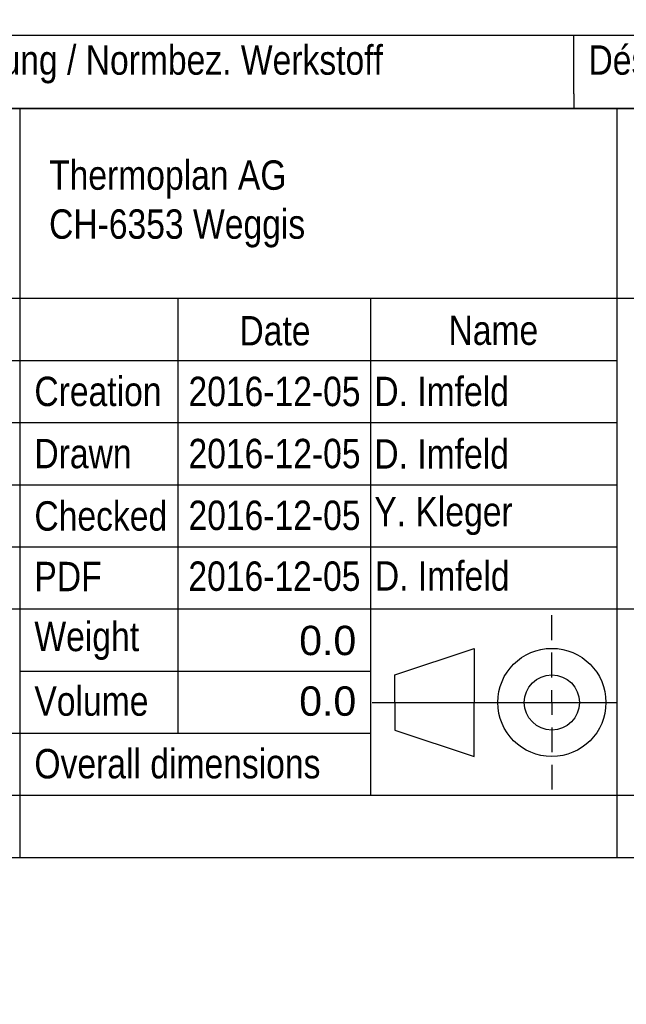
# Model space of a CAD drawing. Header units: millimetres. Extents: x 0 to 287, y 0 to 200.
# Tile 21 of 49: x 150 to 192, y 0 to 67. Entities that reach past the tile are written whole.
import ezdxf
from ezdxf import colors
from ezdxf.entities.mleader import LeaderData, LeaderLine
from ezdxf.math import Vec2, Vec3

# ---------------------------------------------------------------- set-up
doc = ezdxf.new("R2010")
doc.units = ezdxf.units.MM
for name, color, linetype in [('Cartouche', 7, 'Continuous'), ('Défaut', 7, 'Continuous'), ('EBENE_1', 7, 'Continuous'), ('Marges', 7, 'Continuous')]:
    doc.layers.add(name, color=color, linetype=linetype)

# ---------------------------------------------------------------- blocks, each defined once
blk = doc.blocks.new('_DOT')
at = {"color": 0, "linetype": 'ByBlock', "lineweight": -2}
blk.add_line((-0.5, 0), (-1, 0), dxfattribs=at)
at = {"color": 0, "linetype": 'ByBlock', "const_width": 0.5}
blk.add_lwpolyline([(-0.25, 0, 1), (0.25, 0, 1)], format="xyb", close=True, dxfattribs=at)

msp = doc.modelspace()

# ---------------------------------------------------------------- linework, layer by layer
at = {"layer": 'Cartouche', "color": 7, "linetype": 'Continuous'}
for p, q in [((287.0057, 60.9923), (97.0057, 60.9923)), ((150.4656, 60.9922), (150.4656, 9.9922)), ((191.1456, 60.9922), (191.1456, 9.9922)), ((97.0056, 48.07), (153.4656, 48.07)), ((153.4656, 48.07), (287.0056, 48.07)), ((161.2454, 48.07), (161.2454, 18.46)), ((174.3656, 48.07), (174.3656, 26.92)), ((96.943, 43.8323), (150.575, 43.8323)), ((150.4656, 43.84), (191.1456, 43.84)), ((97.0056, 39.61), (150.4656, 39.61)), ((150.4656, 39.61), (191.1456, 39.61)), ((97.0056, 35.38), (150.4656, 35.38)), ((150.4656, 35.38), (191.1456, 35.38)), ((97.0056, 31.15), (150.4656, 31.15)), ((150.4656, 31.15), (191.1456, 31.15)), ((97.0056, 26.92), (150.4656, 26.92)), ((150.4656, 26.92), (287.0056, 26.92)), ((174.3656, 26.92), (174.3656, 14.23)), ((186.7106, 24.7893), (186.7106, 26.4841)), ((176.0059, 22.4318), (181.4112, 24.2362)), ((181.4112, 24.2362), (181.4112, 20.5524)), ((186.7106, 22.2472), (186.7106, 23.9419)), ((150.4656, 22.69), (174.3656, 22.69)), ((176.0059, 20.5524), (176.0059, 22.4318)), ((186.7106, 20.5524), (186.7106, 21.3998)), ((174.4802, 20.5524), (191.1456, 20.5524)), ((176.0059, 20.5524), (176.0059, 18.6731)), ((181.4112, 16.8687), (181.4112, 20.5524)), ((186.7106, 20.5524), (186.7106, 19.7051)), ((186.7106, 18.8577), (186.7106, 17.1629)), ((97.0056, 18.46), (174.3656, 18.46)), ((176.0059, 18.6731), (181.4112, 16.8687)), ((186.7106, 16.3156), (186.7106, 14.6208)), ((97.0056, 14.23), (174.3656, 14.23)), ((174.3656, 14.23), (287.0056, 14.23))]:
    msp.add_line(p, q, dxfattribs=at)
for radius in [3.6837, 1.8794]:
    msp.add_circle((186.7106, 20.5524), radius, dxfattribs=at)
at = {"layer": 'Défaut', "color": 7, "linetype": 'Continuous'}
for p, q in [((97.0056, 65.9923), (287.0056, 65.9923)), ((188.2056, 61.9923), (188.2056, 65.9923)), ((188.2056, 61.9923), (188.2056, 60.9923)), ((97.0056, 60.9923), (287.0056, 60.9923)), ((97.0056, 60.9923), (287.0056, 60.9923)), ((97.0056, 9.9915), (287.0056, 9.9915))]:
    msp.add_line(p, q, dxfattribs=at)
at = {"layer": 'EBENE_1', "color": 7, "linetype": 'Continuous'}
for p, q in [((97.0056, 65.9923), (287.0056, 65.9923)), ((188.2056, 65.9923), (188.2056, 65.9923))]:
    msp.add_line(p, q, dxfattribs=at)
at = {"layer": 'Marges', "color": 7, "linetype": 'Continuous'}
msp.add_line((10, 10), (287, 10), dxfattribs=at)

# ---------------------------------------------------------------- texts
at = {"layer": 'Cartouche', "char_height": 2}
for s, insert, width, attachment_point in [('{\\fArial Narrow|b0||i0||c0|p34;\\C7;\\H2.;\\W1.;Thermoplan AG\\P}{\\fArial Narrow|b0||i0||c0|p34;\\C7;\\H2.;\\W1.;CH-6353 Weggis\\P}', (152.4677, 54.4899), 38.402538, 4), ('{\\fArial Narrow|b0||i0||c0|p34;\\C7;\\H2.;\\W1.;Date}', (167.8514, 45.8476), 12.707557, 5), ('{\\fArial Narrow|b0||i0||c0|p34;\\C7;\\H2.;\\W1.;Name}', (182.7267, 45.8833), 16.373596, 5), ('{\\fArial Narrow|b0||i0||c0|p34;\\C7;\\H2.;\\W1.;D. Imfeld}', (174.6184, 41.7142), 17.844328, 4), ('{\\fArial Narrow|b0||i0||c0|p34;\\C7;\\H2.;\\W1.;Creation}', (151.4677, 41.7181), 9.498687, 4), ('{\\fArial Narrow|b0||i0||c0|p34;\\C7;\\H2.;\\W1.;2016-12-05}', (167.8216, 41.7143), 14.6647, 5), ('{\\fArial Narrow|b0||i0||c0|p34;\\C7;\\H2.;\\W1.;Drawn}', (151.4677, 37.4841), 9.455701, 4), ('{\\fArial Narrow|b0||i0||c0|p34;\\C7;\\H2.;\\W1.;2016-12-05}', (167.8216, 37.4864), 14.6647, 5), ('{\\fArial Narrow|b0||i0||c0|p34;\\C7;\\H2.;\\W1.;D. Imfeld}', (174.6184, 37.4627), 17.928753, 4), ('{\\fArial Narrow|b0||i0||c0|p34;\\C7;\\H2.;\\W1.;Checked}', (151.4677, 33.2362), 9.455701, 4), ('{\\fArial Narrow|b0||i0||c0|p34;\\C7;\\H2.;\\W1.;2016-12-05}', (167.8216, 33.2785), 14.6647, 5), ('{\\fArial Narrow|b0||i0||c0|p34;\\C7;\\H2.;\\W1.;Y. Kleger}', (174.6184, 33.2461), 17.928753, 4), ('{\\fArial Narrow|b0||i0||c0|p34;\\C7;\\H2.;\\W1.;2016-12-05}', (167.8161, 29.1375), 14.653547, 5), ('{\\fArial Narrow|b0||i0||c0|p34;\\C7;\\H2.;\\W1.;D. Imfeld}', (174.6594, 29.1544), 17.88772, 4), ('{\\fArial Narrow|b0||i0||c0|p34;\\C7;\\H2.;\\W1.;PDF}', (151.4677, 29.1267), 9.932518, 4), ('{\\fArial Narrow|b0||i0||c0|p34;\\C7;\\H2.;\\W1.;Weight}', (151.4677, 24.7433), 9.498687, 4), ('{\\fArial|b0||i0||c0|p34;\\C7;\\H2.;\\W1.;0.0}', (173.3877, 24.7598), 12.055307, 6), ('{\\fArial Narrow|b0||i0||c0|p34;\\C7;\\H2.;\\W1.;Volume}', (151.4677, 20.6345), 9.412715, 4), ('{\\fArial|b0||i0||c0|p34;\\C7;\\H2.;\\W1.;0.0}', (173.3877, 20.6313), 12.055307, 6), ('{\\fArial Narrow|b0||i0||c0|p34;\\C7;\\H2.;\\W1.;Overall dimensions}', (151.4677, 16.3693), 23.162671, 4)]:
    msp.add_mtext(s, dxfattribs=dict(at, insert=insert, width=width, attachment_point=attachment_point))
at = {"layer": 'Défaut', "char_height": 2, "width": 47.4, "attachment_point": 4}
for s, insert in [('{\\fArial Narrow|b0||i0||c0|p34;\\C7;\\H2.;\\W1.;Désignation / Handelsname Werkstoff}', (189.2056, 63.9923)), ('{\\fArial Narrow|b0||i0||c0|p34;\\C7;\\H2.;\\W1.;Bezeichnung / Normbez. Werkstoff}', (139.8056, 63.9923))]:
    msp.add_mtext(s, dxfattribs=dict(at, insert=insert))

# ---------------------------------------------------------------- leaders
at = {"layer": 'Cartouche', "color": 7, "linetype": 'Continuous'}
ml = msp.add_multileader_mtext('Standard', dxfattribs=at)
ml.set_content('{\\pxsm0.9;\\fArial|b0||i0||c0|p34;\\W1.;1 / 1\\P}', color=256)
ml.set_leader_properties()
ml.set_arrow_properties(name='DOT')
ml.build(insert=Vec2(0, 0))
ml.multileader.update_dxf_attribs({"leader_type": 0, "dogleg_length": 0, "arrow_head_size": 2})
ctx = ml.context
ctx.base_point, ctx.char_height, ctx.arrow_head_size, ctx.landing_gap_size = Vec3(277.8746, 12.1471), 2, 2, 0.7
ctx.text_align_type = 1
notes = []
notes.append((ctx, [(0, (0, 0, 0), (0, 0), (1, 0), 1, [])]))
ctx.mtext.insert, ctx.mtext.alignment = Vec3(282.1826, 13.1641), 2
for ctx, leaders in notes:
    for number, flags, end, landing, length, lines in leaders:
        leader = LeaderData()
        leader.index, (leader.has_last_leader_line, leader.has_dogleg_vector, leader.attachment_direction) = number, flags
        leader.last_leader_point, leader.dogleg_vector, leader.dogleg_length = Vec3(end), Vec3(landing), length
        for number, points, colour, breaks in lines:
            line = LeaderLine()
            line.index, line.vertices, line.color, line.breaks = number, Vec3.list(points), colors.encode_raw_color(colour), breaks
            leader.lines.append(line)
        ctx.leaders.append(leader)

doc.saveas('drawing.dxf')
